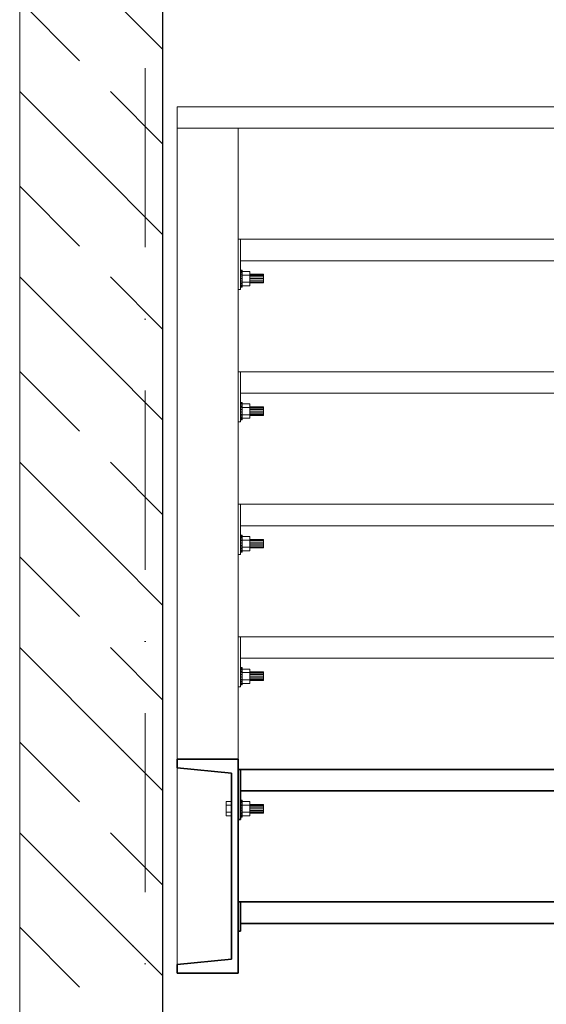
# Model space of a CAD drawing. Header units: millimetres. Extents: x -3176 to 162662, y -36434 to 57907.
# Tile 27 of 155: x 82179 to 82914, y -1283 to 92. Entities that reach past the tile are written whole.
import ezdxf

# ---------------------------------------------------------------- set-up
doc = ezdxf.new("R2010")
doc.units = ezdxf.units.MM
doc.linetypes.add('1-Sheet - 32170-CIV-6170-DW-2035-015-02 - PRZEKROJE A-A - B-B$0$A_Dash_Dot_2_5mm_Axis', pattern=[45, 25, -10, 0, -10])
doc.layers.get('0').update_dxf_attribs({"lineweight": 5})
for name, color, linetype, lineweight in [('!UG_kształtki', 10, 'Continuous', 30), ('!UG_Naw_N1', 112, 'Continuous', 30), ('!UG_Pomocnicza', 7, 'Continuous', 5), ('1-Sheet - 32170-CIV-6170-DW-2035-015-02 - PRZEKROJE A-A - B-B$0$A-GENM', 8, 'Continuous', 0), ('1-Sheet - 32170-CIV-6170-DW-2035-015-02 - PRZEKROJE A-A - B-B$0$A-WALL', 8, 'Continuous', 0), ('1-Sheet - 32170-CIV-6170-DW-2035-015-02 - PRZEKROJE A-A - B-B$0$A-WALL-PATT', 8, 'Continuous', 0), ('1-Sheet - 32170-CIV-6170-DW-2035-015-02 - PRZEKROJE A-A - B-B$0$Q-SPCQ', 8, 'Continuous', 0), ('1-Sheet - 32170-CIV-6170-DW-2035-015-02 - PRZEKROJE A-A - B-B$0$S-BEAM', 8, 'Continuous', 0), ('1-Sheet - 32170-CIV-6170-DW-2035-015-02 - PRZEKROJE A-A - B-B$0$S-GRID', 8, 'Continuous', 0)]:
    doc.layers.add(name, color=color, linetype=linetype, lineweight=lineweight)
doc.styles.get("Standard").update_dxf_attribs({"font": 'arial.ttf'})
doc.dimstyles.get("Standard").update_dxf_attribs({"dimtxt": 100, "dimasz": 100, "dimexe": 0.18, "dimexo": 2, "dimgap": 0.09, "dimtad": 1, "dimdec": 0, "dimzin": 0, "dimdsep": 46, "dimtxsty": 'Standard', "dimblk": 'OBLIQUE', "dimcen": 0, "dimdle": 0.5, "dimclrd": 256, "dimclrt": 256, "dimadec": 0, "dimazin": 0, "dimtfac": 1, "dimtdec": 0, "dimtofl": 0, "dimtmove": 1, "dimatfit": 3, "dimldrblk": 'OBLIQUE', "dimfxl": 1, "dimtfillclr": 256, "dimtolj": 1, "dimtzin": 0, "dimlwd": -1, "dimarcsym": 0})

# ---------------------------------------------------------------- blocks, each defined once
blk = doc.blocks.new('_OBLIQUE')
at = {"color": 0, "linetype": 'ByBlock'}
blk.add_line((-0.5, -0.5), (0.5, 0.5), dxfattribs=at)
blk = doc.blocks.new('*D35')
at = {"layer": '!UG_Pomocnicza', "color": 0, "lineweight": -2, "transparency": 16777216}
for p, q in [((82378.6, 4248.9), (82378.6, 4247.1)), ((83523.6, -245.7), (83523.6, 4247.1))]:
    blk.add_line(p, q, dxfattribs=at)
at = {"layer": '!UG_Pomocnicza', "transparency": 16777216}
blk.add_line((82378.1, 4246.9), (83524.1, 4246.9), dxfattribs=at)
at = {"layer": 'Defpoints', "color": 0, "transparency": 16777216}
for p in [(82378.6, 4246.9), (83523.6, 4246.9), (83523.6, -247.7)]:
    blk.add_point(p, dxfattribs=at)
at = {"layer": '!UG_Pomocnicza', "transparency": 16777216, "xscale": 100, "yscale": 100, "zscale": 100, "rotation": 180}
blk.add_blockref('_OBLIQUE', (82378.6, 4246.9), dxfattribs=at)
at = {"layer": '!UG_Pomocnicza', "transparency": 16777216, "xscale": 100, "yscale": 100, "zscale": 100}
blk.add_blockref('_OBLIQUE', (83523.6, 4246.9), dxfattribs=at)
at = {"layer": '!UG_Pomocnicza', "transparency": 16777216, "insert": (82951.1, 4298.1), "char_height": 100, "attachment_point": 5}
blk.add_mtext('\\A1;1145', dxfattribs=at)
blk = doc.blocks.new('1-Sheet - 32170-CIV-6170-DW-2035-015-02 - PRZEKROJE A-A - B-B')
at = {"layer": '1-Sheet - 32170-CIV-6170-DW-2035-015-02 - PRZEKROJE A-A - B-B$0$A-WALL-PATT', "lineweight": 9}
h = blk.add_hatch(dxfattribs=at)
h.set_pattern_fill('FP_19', color=256, angle=135, style=0, pattern_type=2)
h.set_pattern_definition([(315, (17476.58, 400), (12.93157, 12.93157), [12.192, -6.096]), (315, (17489.787, 400), (12.93157, 12.93157), [20.32, 0, 0, 0])])
h.paths.add_polyline_path([(8218.28, -210), (8237.86, -210), (8237.86, 275), (8217.86, 275), (8217.86, -210)])
at = {"layer": '1-Sheet - 32170-CIV-6170-DW-2035-015-02 - PRZEKROJE A-A - B-B$0$A-GENM'}
for p, q in [((8248.71, -26.48), (8248.71, -26.27)), ((8248.71, -26.48), (8248.71, -26.27)), ((8248.71, -26.48), (8248.71, -26.27)), ((8248.71, -27.67), (8248.71, -27.47)), ((8248.71, -27.67), (8248.71, -27.47)), ((8248.71, -27.67), (8248.71, -27.47)), ((8248.71, -44.98), (8248.71, -44.77)), ((8248.71, -44.98), (8248.71, -44.77)), ((8248.71, -44.98), (8248.71, -44.77)), ((8248.71, -46.17), (8248.71, -45.97)), ((8248.71, -46.17), (8248.71, -45.97)), ((8248.71, -46.17), (8248.71, -45.97)), ((8248.71, -63.48), (8248.71, -63.27)), ((8248.71, -63.48), (8248.71, -63.27)), ((8248.71, -63.48), (8248.71, -63.27)), ((8248.71, -64.67), (8248.71, -64.47)), ((8248.71, -64.67), (8248.71, -64.47)), ((8248.71, -64.67), (8248.71, -64.47)), ((8248.71, -81.98), (8248.71, -81.77)), ((8248.71, -81.98), (8248.71, -81.77)), ((8248.71, -81.98), (8248.71, -81.77)), ((8248.71, -83.17), (8248.71, -82.97)), ((8248.71, -83.17), (8248.71, -82.97)), ((8248.71, -83.17), (8248.71, -82.97)), ((8248.71, -100.48), (8248.71, -100.27)), ((8248.71, -100.48), (8248.71, -100.27)), ((8248.71, -100.48), (8248.71, -100.27)), ((8248.71, -101.67), (8248.71, -101.47)), ((8248.71, -101.67), (8248.71, -101.47)), ((8248.71, -101.67), (8248.71, -101.47))]:
    blk.add_line(p, q, dxfattribs=at)
at = {"layer": '1-Sheet - 32170-CIV-6170-DW-2035-015-02 - PRZEKROJE A-A - B-B$0$A-WALL'}
blk.add_line((8217.86, -210), (8217.86, 631), dxfattribs=at)
at = {"layer": '1-Sheet - 32170-CIV-6170-DW-2035-015-02 - PRZEKROJE A-A - B-B$0$A-WALL', "lineweight": 25}
blk.add_line((8237.86, -203.76), (8237.86, 545.23), dxfattribs=at)
at = {"layer": '1-Sheet - 32170-CIV-6170-DW-2035-015-02 - PRZEKROJE A-A - B-B$0$Q-SPCQ'}
for p, q in [((8248.91, -25.77), (8248.66, -25.77)), ((8248.91, -25.77), (8248.66, -25.77)), ((8248.91, -25.8), (8248.66, -25.8)), ((8248.91, -25.8), (8248.66, -25.8)), ((8248.91, -25.8), (8248.66, -25.8)), ((8248.91, -25.8), (8248.66, -25.8)), ((8248.91, -25.86), (8248.66, -25.86)), ((8248.91, -25.86), (8248.66, -25.86)), ((8248.91, -25.86), (8248.66, -25.86)), ((8248.91, -25.86), (8248.66, -25.86)), ((8248.91, -25.97), (8248.66, -25.97)), ((8248.91, -25.97), (8248.66, -25.97)), ((8248.91, -25.97), (8248.66, -25.97)), ((8248.91, -25.97), (8248.66, -25.97)), ((8248.91, -25.8), (8248.91, -25.77)), ((8248.91, -25.77), (8248.91, -25.8)), ((8248.91, -25.8), (8248.91, -25.77)), ((8248.91, -25.77), (8248.91, -25.8)), ((8248.91, -25.86), (8248.91, -25.8)), ((8248.91, -25.8), (8248.91, -25.86)), ((8248.91, -25.86), (8248.91, -25.8)), ((8248.91, -25.8), (8248.91, -25.86)), ((8248.91, -25.97), (8248.91, -25.86)), ((8248.91, -25.86), (8248.91, -25.97)), ((8248.91, -25.97), (8248.91, -25.86)), ((8248.91, -25.86), (8248.91, -25.97)), ((8248.91, -26.12), (8248.91, -25.97)), ((8248.91, -25.97), (8249.99, -25.97)), ((8248.91, -25.97), (8248.91, -26.47)), ((8249.99, -26.47), (8249.99, -25.97)), ((8248.91, -26.12), (8248.66, -26.12)), ((8248.91, -26.12), (8248.66, -26.12)), ((8248.91, -26.12), (8248.66, -26.12)), ((8248.91, -26.12), (8248.66, -26.12)), ((8248.91, -26.31), (8248.66, -26.31)), ((8248.91, -26.31), (8248.66, -26.31)), ((8248.91, -26.31), (8248.66, -26.31)), ((8248.91, -26.31), (8248.66, -26.31)), ((8248.91, -26.51), (8248.66, -26.51)), ((8248.91, -26.74), (8248.66, -26.74)), ((8248.66, -26.97), (8248.91, -26.97)), ((8248.91, -27.21), (8248.66, -27.21)), ((8248.91, -27.43), (8248.66, -27.43)), ((8248.91, -26.31), (8248.91, -26.12)), ((8248.91, -26.51), (8248.91, -26.31)), ((8248.91, -26.47), (8249.99, -26.47)), ((8248.91, -26.74), (8248.91, -26.51)), ((8248.91, -26.97), (8248.91, -26.74)), ((8248.91, -27.21), (8248.91, -26.97)), ((8248.91, -27.43), (8248.91, -27.21)), ((8248.91, -27.64), (8248.91, -27.43)), ((8248.91, -27.47), (8249.99, -27.47)), ((8248.91, -27.47), (8248.91, -27.97)), ((8251.91, -26.37), (8249.99, -26.37)), ((8251.91, -26.42), (8249.99, -26.42)), ((8249.99, -27.47), (8249.99, -26.47)), ((8251.91, -26.55), (8249.99, -26.55)), ((8251.91, -26.74), (8249.99, -26.74)), ((8249.99, -26.97), (8251.91, -26.97)), ((8251.91, -27.2), (8249.99, -27.2)), ((8251.91, -27.4), (8249.99, -27.4)), ((8249.99, -27.97), (8249.99, -27.47)), ((8251.91, -26.42), (8251.91, -26.37)), ((8251.91, -26.55), (8251.91, -26.42)), ((8251.91, -26.74), (8251.91, -26.55)), ((8251.91, -26.97), (8251.91, -26.74)), ((8251.91, -27.2), (8251.91, -26.97)), ((8251.91, -27.4), (8251.91, -27.2)), ((8251.91, -27.53), (8251.91, -27.4)), ((8248.91, -27.64), (8248.66, -27.64)), ((8248.91, -27.64), (8248.66, -27.64)), ((8248.91, -27.64), (8248.66, -27.64)), ((8248.91, -27.64), (8248.66, -27.64)), ((8248.91, -27.82), (8248.66, -27.82)), ((8248.91, -27.82), (8248.66, -27.82)), ((8248.91, -27.82), (8248.66, -27.82)), ((8248.91, -27.82), (8248.66, -27.82)), ((8248.91, -27.97), (8248.66, -27.97)), ((8248.91, -27.97), (8248.66, -27.97)), ((8248.91, -27.97), (8248.66, -27.97)), ((8248.91, -27.97), (8248.66, -27.97)), ((8248.91, -28.08), (8248.66, -28.08)), ((8248.91, -28.08), (8248.66, -28.08)), ((8248.91, -28.08), (8248.66, -28.08)), ((8248.91, -28.08), (8248.66, -28.08)), ((8248.91, -28.15), (8248.66, -28.15)), ((8248.91, -28.15), (8248.66, -28.15)), ((8248.91, -28.15), (8248.66, -28.15)), ((8248.91, -28.15), (8248.66, -28.15)), ((8248.91, -28.17), (8248.66, -28.17)), ((8248.91, -28.17), (8248.66, -28.17)), ((8248.91, -27.82), (8248.91, -27.64)), ((8248.91, -27.97), (8248.91, -27.82)), ((8248.91, -27.97), (8248.91, -28.08)), ((8248.91, -28.08), (8248.91, -27.97)), ((8248.91, -27.97), (8249.99, -27.97)), ((8248.91, -27.97), (8248.91, -28.08)), ((8248.91, -28.08), (8248.91, -27.97)), ((8248.91, -28.08), (8248.91, -28.15)), ((8248.91, -28.15), (8248.91, -28.08)), ((8248.91, -28.08), (8248.91, -28.15)), ((8248.91, -28.15), (8248.91, -28.08)), ((8248.91, -28.15), (8248.91, -28.17)), ((8248.91, -28.17), (8248.91, -28.15)), ((8248.91, -28.15), (8248.91, -28.17)), ((8248.91, -28.17), (8248.91, -28.15)), ((8251.91, -27.53), (8249.99, -27.53)), ((8251.91, -27.57), (8249.99, -27.57)), ((8251.91, -27.57), (8251.91, -27.53)), ((8248.91, -44.27), (8248.66, -44.27)), ((8248.91, -44.27), (8248.66, -44.27)), ((8248.91, -44.3), (8248.66, -44.3)), ((8248.91, -44.3), (8248.66, -44.3)), ((8248.91, -44.3), (8248.66, -44.3)), ((8248.91, -44.3), (8248.66, -44.3)), ((8248.91, -44.36), (8248.66, -44.36)), ((8248.91, -44.36), (8248.66, -44.36)), ((8248.91, -44.36), (8248.66, -44.36)), ((8248.91, -44.36), (8248.66, -44.36)), ((8248.91, -44.47), (8248.66, -44.47)), ((8248.91, -44.47), (8248.66, -44.47)), ((8248.91, -44.47), (8248.66, -44.47)), ((8248.91, -44.47), (8248.66, -44.47)), ((8248.91, -44.62), (8248.66, -44.62)), ((8248.91, -44.62), (8248.66, -44.62)), ((8248.91, -44.62), (8248.66, -44.62)), ((8248.91, -44.62), (8248.66, -44.62)), ((8248.91, -44.81), (8248.66, -44.81)), ((8248.91, -44.81), (8248.66, -44.81)), ((8248.91, -44.81), (8248.66, -44.81)), ((8248.91, -44.81), (8248.66, -44.81)), ((8248.91, -45.01), (8248.66, -45.01)), ((8248.91, -45.24), (8248.66, -45.24)), ((8248.91, -44.3), (8248.91, -44.27)), ((8248.91, -44.27), (8248.91, -44.3)), ((8248.91, -44.3), (8248.91, -44.27)), ((8248.91, -44.27), (8248.91, -44.3)), ((8248.91, -44.36), (8248.91, -44.3)), ((8248.91, -44.3), (8248.91, -44.36)), ((8248.91, -44.36), (8248.91, -44.3)), ((8248.91, -44.3), (8248.91, -44.36)), ((8248.91, -44.47), (8248.91, -44.36)), ((8248.91, -44.36), (8248.91, -44.47)), ((8248.91, -44.47), (8248.91, -44.36)), ((8248.91, -44.36), (8248.91, -44.47)), ((8248.91, -44.62), (8248.91, -44.47)), ((8248.91, -44.47), (8249.99, -44.47)), ((8248.91, -44.47), (8248.91, -44.97)), ((8248.91, -44.81), (8248.91, -44.62)), ((8248.91, -45.01), (8248.91, -44.81)), ((8248.91, -44.97), (8249.99, -44.97)), ((8248.91, -45.24), (8248.91, -45.01)), ((8248.91, -45.47), (8248.91, -45.24)), ((8249.99, -44.97), (8249.99, -44.47)), ((8251.91, -44.87), (8249.99, -44.87)), ((8251.91, -44.92), (8249.99, -44.92)), ((8249.99, -45.97), (8249.99, -44.97)), ((8251.91, -45.05), (8249.99, -45.05)), ((8251.91, -45.24), (8249.99, -45.24)), ((8251.91, -44.92), (8251.91, -44.87)), ((8251.91, -45.05), (8251.91, -44.92)), ((8251.91, -45.24), (8251.91, -45.05)), ((8251.91, -45.47), (8251.91, -45.24)), ((8248.66, -45.47), (8248.91, -45.47)), ((8248.91, -45.71), (8248.66, -45.71)), ((8248.91, -45.93), (8248.66, -45.93)), ((8248.91, -46.14), (8248.66, -46.14)), ((8248.91, -46.14), (8248.66, -46.14)), ((8248.91, -46.14), (8248.66, -46.14)), ((8248.91, -46.14), (8248.66, -46.14)), ((8248.91, -46.32), (8248.66, -46.32)), ((8248.91, -46.32), (8248.66, -46.32)), ((8248.91, -46.32), (8248.66, -46.32)), ((8248.91, -46.32), (8248.66, -46.32)), ((8248.91, -46.47), (8248.66, -46.47)), ((8248.91, -46.47), (8248.66, -46.47)), ((8248.91, -46.47), (8248.66, -46.47)), ((8248.91, -46.47), (8248.66, -46.47)), ((8248.91, -46.58), (8248.66, -46.58)), ((8248.91, -46.58), (8248.66, -46.58)), ((8248.91, -46.58), (8248.66, -46.58)), ((8248.91, -46.58), (8248.66, -46.58)), ((8248.91, -46.65), (8248.66, -46.65)), ((8248.91, -46.65), (8248.66, -46.65)), ((8248.91, -46.65), (8248.66, -46.65)), ((8248.91, -46.65), (8248.66, -46.65)), ((8248.91, -46.67), (8248.66, -46.67)), ((8248.91, -46.67), (8248.66, -46.67)), ((8248.91, -45.71), (8248.91, -45.47)), ((8248.91, -45.93), (8248.91, -45.71)), ((8248.91, -46.14), (8248.91, -45.93)), ((8248.91, -45.97), (8249.99, -45.97)), ((8248.91, -45.97), (8248.91, -46.47)), ((8248.91, -46.32), (8248.91, -46.14)), ((8248.91, -46.47), (8248.91, -46.32)), ((8248.91, -46.47), (8248.91, -46.58)), ((8248.91, -46.58), (8248.91, -46.47)), ((8248.91, -46.47), (8249.99, -46.47)), ((8248.91, -46.47), (8248.91, -46.58)), ((8248.91, -46.58), (8248.91, -46.47)), ((8248.91, -46.58), (8248.91, -46.65)), ((8248.91, -46.65), (8248.91, -46.58)), ((8248.91, -46.58), (8248.91, -46.65)), ((8248.91, -46.65), (8248.91, -46.58)), ((8248.91, -46.65), (8248.91, -46.67)), ((8248.91, -46.67), (8248.91, -46.65)), ((8248.91, -46.65), (8248.91, -46.67)), ((8248.91, -46.67), (8248.91, -46.65)), ((8249.99, -45.47), (8251.91, -45.47)), ((8251.91, -45.7), (8249.99, -45.7)), ((8251.91, -45.9), (8249.99, -45.9)), ((8249.99, -46.47), (8249.99, -45.97)), ((8251.91, -46.03), (8249.99, -46.03)), ((8251.91, -46.07), (8249.99, -46.07)), ((8251.91, -45.7), (8251.91, -45.47)), ((8251.91, -45.9), (8251.91, -45.7)), ((8251.91, -46.03), (8251.91, -45.9)), ((8251.91, -46.07), (8251.91, -46.03)), ((8248.91, -62.77), (8248.66, -62.77)), ((8248.91, -62.77), (8248.66, -62.77)), ((8248.91, -62.8), (8248.66, -62.8)), ((8248.91, -62.8), (8248.66, -62.8)), ((8248.91, -62.8), (8248.66, -62.8)), ((8248.91, -62.8), (8248.66, -62.8)), ((8248.91, -62.86), (8248.66, -62.86)), ((8248.91, -62.86), (8248.66, -62.86)), ((8248.91, -62.86), (8248.66, -62.86)), ((8248.91, -62.86), (8248.66, -62.86)), ((8248.91, -62.97), (8248.66, -62.97)), ((8248.91, -62.97), (8248.66, -62.97)), ((8248.91, -62.97), (8248.66, -62.97)), ((8248.91, -62.97), (8248.66, -62.97)), ((8248.91, -63.12), (8248.66, -63.12)), ((8248.91, -63.12), (8248.66, -63.12)), ((8248.91, -63.12), (8248.66, -63.12)), ((8248.91, -63.12), (8248.66, -63.12)), ((8248.91, -62.8), (8248.91, -62.77)), ((8248.91, -62.77), (8248.91, -62.8)), ((8248.91, -62.8), (8248.91, -62.77)), ((8248.91, -62.77), (8248.91, -62.8)), ((8248.91, -62.86), (8248.91, -62.8)), ((8248.91, -62.8), (8248.91, -62.86)), ((8248.91, -62.86), (8248.91, -62.8)), ((8248.91, -62.8), (8248.91, -62.86)), ((8248.91, -62.97), (8248.91, -62.86)), ((8248.91, -62.86), (8248.91, -62.97)), ((8248.91, -62.97), (8248.91, -62.86)), ((8248.91, -62.86), (8248.91, -62.97)), ((8248.91, -63.12), (8248.91, -62.97)), ((8248.91, -62.97), (8249.99, -62.97)), ((8248.91, -62.97), (8248.91, -63.47)), ((8248.91, -63.31), (8248.91, -63.12)), ((8249.99, -63.47), (8249.99, -62.97)), ((8248.91, -63.31), (8248.66, -63.31)), ((8248.91, -63.31), (8248.66, -63.31)), ((8248.91, -63.31), (8248.66, -63.31)), ((8248.91, -63.31), (8248.66, -63.31)), ((8248.91, -63.51), (8248.66, -63.51)), ((8248.91, -63.74), (8248.66, -63.74)), ((8248.66, -63.97), (8248.91, -63.97)), ((8248.91, -64.21), (8248.66, -64.21)), ((8248.91, -64.43), (8248.66, -64.43)), ((8248.91, -63.51), (8248.91, -63.31)), ((8248.91, -63.47), (8249.99, -63.47)), ((8248.91, -63.74), (8248.91, -63.51)), ((8248.91, -63.97), (8248.91, -63.74)), ((8248.91, -64.21), (8248.91, -63.97)), ((8248.91, -64.43), (8248.91, -64.21)), ((8248.91, -64.64), (8248.91, -64.43)), ((8248.91, -64.47), (8249.99, -64.47)), ((8248.91, -64.47), (8248.91, -64.97)), ((8251.91, -63.37), (8249.99, -63.37)), ((8251.91, -63.42), (8249.99, -63.42)), ((8249.99, -64.47), (8249.99, -63.47)), ((8251.91, -63.55), (8249.99, -63.55)), ((8251.91, -63.74), (8249.99, -63.74)), ((8249.99, -63.97), (8251.91, -63.97)), ((8251.91, -64.2), (8249.99, -64.2)), ((8251.91, -64.4), (8249.99, -64.4)), ((8249.99, -64.97), (8249.99, -64.47)), ((8251.91, -64.53), (8249.99, -64.53)), ((8251.91, -64.57), (8249.99, -64.57)), ((8251.91, -63.42), (8251.91, -63.37)), ((8251.91, -63.55), (8251.91, -63.42)), ((8251.91, -63.74), (8251.91, -63.55)), ((8251.91, -63.97), (8251.91, -63.74)), ((8251.91, -64.2), (8251.91, -63.97)), ((8251.91, -64.4), (8251.91, -64.2)), ((8251.91, -64.53), (8251.91, -64.4)), ((8251.91, -64.57), (8251.91, -64.53)), ((8248.91, -64.64), (8248.66, -64.64)), ((8248.91, -64.64), (8248.66, -64.64)), ((8248.91, -64.64), (8248.66, -64.64)), ((8248.91, -64.64), (8248.66, -64.64)), ((8248.91, -64.82), (8248.66, -64.82)), ((8248.91, -64.82), (8248.66, -64.82)), ((8248.91, -64.82), (8248.66, -64.82)), ((8248.91, -64.82), (8248.66, -64.82)), ((8248.91, -64.97), (8248.66, -64.97)), ((8248.91, -64.97), (8248.66, -64.97)), ((8248.91, -64.97), (8248.66, -64.97)), ((8248.91, -64.97), (8248.66, -64.97)), ((8248.91, -65.08), (8248.66, -65.08)), ((8248.91, -65.08), (8248.66, -65.08)), ((8248.91, -65.08), (8248.66, -65.08)), ((8248.91, -65.08), (8248.66, -65.08)), ((8248.91, -65.15), (8248.66, -65.15)), ((8248.91, -65.15), (8248.66, -65.15)), ((8248.91, -65.15), (8248.66, -65.15)), ((8248.91, -65.15), (8248.66, -65.15)), ((8248.91, -65.17), (8248.66, -65.17)), ((8248.91, -65.17), (8248.66, -65.17)), ((8248.91, -64.82), (8248.91, -64.64)), ((8248.91, -64.97), (8248.91, -64.82)), ((8248.91, -64.97), (8248.91, -65.08)), ((8248.91, -65.08), (8248.91, -64.97)), ((8248.91, -64.97), (8249.99, -64.97)), ((8248.91, -64.97), (8248.91, -65.08)), ((8248.91, -65.08), (8248.91, -64.97)), ((8248.91, -65.08), (8248.91, -65.15)), ((8248.91, -65.15), (8248.91, -65.08)), ((8248.91, -65.08), (8248.91, -65.15)), ((8248.91, -65.15), (8248.91, -65.08)), ((8248.91, -65.15), (8248.91, -65.17)), ((8248.91, -65.17), (8248.91, -65.15)), ((8248.91, -65.15), (8248.91, -65.17)), ((8248.91, -65.17), (8248.91, -65.15)), ((8248.91, -81.27), (8248.66, -81.27)), ((8248.91, -81.27), (8248.66, -81.27)), ((8248.91, -81.3), (8248.66, -81.3)), ((8248.91, -81.3), (8248.66, -81.3)), ((8248.91, -81.3), (8248.66, -81.3)), ((8248.91, -81.3), (8248.66, -81.3)), ((8248.91, -81.36), (8248.66, -81.36)), ((8248.91, -81.36), (8248.66, -81.36)), ((8248.91, -81.36), (8248.66, -81.36)), ((8248.91, -81.36), (8248.66, -81.36)), ((8248.91, -81.47), (8248.66, -81.47)), ((8248.91, -81.47), (8248.66, -81.47)), ((8248.91, -81.47), (8248.66, -81.47)), ((8248.91, -81.47), (8248.66, -81.47)), ((8248.91, -81.62), (8248.66, -81.62)), ((8248.91, -81.62), (8248.66, -81.62)), ((8248.91, -81.62), (8248.66, -81.62)), ((8248.91, -81.62), (8248.66, -81.62)), ((8248.91, -81.81), (8248.66, -81.81)), ((8248.91, -81.81), (8248.66, -81.81)), ((8248.91, -81.81), (8248.66, -81.81)), ((8248.91, -81.81), (8248.66, -81.81)), ((8248.91, -82.01), (8248.66, -82.01)), ((8248.91, -82.24), (8248.66, -82.24)), ((8248.91, -81.3), (8248.91, -81.27)), ((8248.91, -81.27), (8248.91, -81.3)), ((8248.91, -81.3), (8248.91, -81.27)), ((8248.91, -81.27), (8248.91, -81.3)), ((8248.91, -81.36), (8248.91, -81.3)), ((8248.91, -81.3), (8248.91, -81.36)), ((8248.91, -81.36), (8248.91, -81.3)), ((8248.91, -81.3), (8248.91, -81.36)), ((8248.91, -81.47), (8248.91, -81.36)), ((8248.91, -81.36), (8248.91, -81.47)), ((8248.91, -81.47), (8248.91, -81.36)), ((8248.91, -81.36), (8248.91, -81.47)), ((8248.91, -81.62), (8248.91, -81.47)), ((8248.91, -81.47), (8249.99, -81.47)), ((8248.91, -81.47), (8248.91, -81.97)), ((8248.91, -81.81), (8248.91, -81.62)), ((8248.91, -82.01), (8248.91, -81.81)), ((8248.91, -81.97), (8249.99, -81.97)), ((8248.91, -82.24), (8248.91, -82.01)), ((8248.91, -82.47), (8248.91, -82.24)), ((8249.99, -81.97), (8249.99, -81.47)), ((8251.91, -81.87), (8249.99, -81.87)), ((8251.91, -81.92), (8249.99, -81.92)), ((8249.99, -82.97), (8249.99, -81.97)), ((8251.91, -82.05), (8249.99, -82.05)), ((8251.91, -82.24), (8249.99, -82.24)), ((8251.91, -81.92), (8251.91, -81.87)), ((8251.91, -82.05), (8251.91, -81.92)), ((8251.91, -82.24), (8251.91, -82.05)), ((8251.91, -82.47), (8251.91, -82.24)), ((8248.66, -82.47), (8248.91, -82.47)), ((8248.91, -82.71), (8248.66, -82.71)), ((8248.91, -82.93), (8248.66, -82.93)), ((8248.91, -83.14), (8248.66, -83.14)), ((8248.91, -83.14), (8248.66, -83.14)), ((8248.91, -83.14), (8248.66, -83.14)), ((8248.91, -83.14), (8248.66, -83.14)), ((8248.91, -83.32), (8248.66, -83.32)), ((8248.91, -83.32), (8248.66, -83.32)), ((8248.91, -83.32), (8248.66, -83.32)), ((8248.91, -83.32), (8248.66, -83.32)), ((8248.91, -83.47), (8248.66, -83.47)), ((8248.91, -83.47), (8248.66, -83.47)), ((8248.91, -83.47), (8248.66, -83.47)), ((8248.91, -83.47), (8248.66, -83.47)), ((8248.91, -83.58), (8248.66, -83.58)), ((8248.91, -83.58), (8248.66, -83.58)), ((8248.91, -83.58), (8248.66, -83.58)), ((8248.91, -83.58), (8248.66, -83.58)), ((8248.91, -83.65), (8248.66, -83.65)), ((8248.91, -83.65), (8248.66, -83.65)), ((8248.91, -83.65), (8248.66, -83.65)), ((8248.91, -83.65), (8248.66, -83.65)), ((8248.91, -83.67), (8248.66, -83.67)), ((8248.91, -83.67), (8248.66, -83.67)), ((8248.91, -82.71), (8248.91, -82.47)), ((8248.91, -82.93), (8248.91, -82.71)), ((8248.91, -83.14), (8248.91, -82.93)), ((8248.91, -82.97), (8249.99, -82.97)), ((8248.91, -82.97), (8248.91, -83.47)), ((8248.91, -83.32), (8248.91, -83.14)), ((8248.91, -83.47), (8248.91, -83.32)), ((8248.91, -83.47), (8248.91, -83.58)), ((8248.91, -83.58), (8248.91, -83.47)), ((8248.91, -83.47), (8249.99, -83.47)), ((8248.91, -83.47), (8248.91, -83.58)), ((8248.91, -83.58), (8248.91, -83.47)), ((8248.91, -83.58), (8248.91, -83.65)), ((8248.91, -83.65), (8248.91, -83.58)), ((8248.91, -83.58), (8248.91, -83.65)), ((8248.91, -83.65), (8248.91, -83.58)), ((8248.91, -83.65), (8248.91, -83.67)), ((8248.91, -83.67), (8248.91, -83.65)), ((8248.91, -83.65), (8248.91, -83.67)), ((8248.91, -83.67), (8248.91, -83.65)), ((8249.99, -82.47), (8251.91, -82.47)), ((8251.91, -82.7), (8249.99, -82.7)), ((8251.91, -82.9), (8249.99, -82.9)), ((8249.99, -83.47), (8249.99, -82.97)), ((8251.91, -83.03), (8249.99, -83.03)), ((8251.91, -83.07), (8249.99, -83.07)), ((8251.91, -82.7), (8251.91, -82.47)), ((8251.91, -82.9), (8251.91, -82.7)), ((8251.91, -83.03), (8251.91, -82.9)), ((8251.91, -83.07), (8251.91, -83.03)), ((8246.66, -99.97), (8247.41, -99.97)), ((8246.66, -99.97), (8246.66, -100.47)), ((8248.91, -99.77), (8248.66, -99.77)), ((8248.91, -99.77), (8248.66, -99.77)), ((8248.91, -99.8), (8248.66, -99.8)), ((8248.91, -99.8), (8248.66, -99.8)), ((8248.91, -99.8), (8248.66, -99.8)), ((8248.91, -99.8), (8248.66, -99.8)), ((8248.91, -99.86), (8248.66, -99.86)), ((8248.91, -99.86), (8248.66, -99.86)), ((8248.91, -99.86), (8248.66, -99.86)), ((8248.91, -99.86), (8248.66, -99.86)), ((8248.91, -99.97), (8248.66, -99.97)), ((8248.91, -99.97), (8248.66, -99.97)), ((8248.91, -99.97), (8248.66, -99.97)), ((8248.91, -99.97), (8248.66, -99.97)), ((8248.91, -100.12), (8248.66, -100.12)), ((8248.91, -100.12), (8248.66, -100.12)), ((8248.91, -100.12), (8248.66, -100.12)), ((8248.91, -100.12), (8248.66, -100.12)), ((8248.91, -100.31), (8248.66, -100.31)), ((8248.91, -100.31), (8248.66, -100.31)), ((8248.91, -100.31), (8248.66, -100.31)), ((8248.91, -100.31), (8248.66, -100.31)), ((8248.91, -99.8), (8248.91, -99.77)), ((8248.91, -99.77), (8248.91, -99.8)), ((8248.91, -99.8), (8248.91, -99.77)), ((8248.91, -99.77), (8248.91, -99.8)), ((8248.91, -99.86), (8248.91, -99.8)), ((8248.91, -99.8), (8248.91, -99.86)), ((8248.91, -99.86), (8248.91, -99.8)), ((8248.91, -99.8), (8248.91, -99.86)), ((8248.91, -99.97), (8248.91, -99.86)), ((8248.91, -99.86), (8248.91, -99.97)), ((8248.91, -99.97), (8248.91, -99.86)), ((8248.91, -99.86), (8248.91, -99.97)), ((8248.91, -100.12), (8248.91, -99.97)), ((8248.91, -99.97), (8249.99, -99.97)), ((8248.91, -99.97), (8248.91, -100.47)), ((8248.91, -100.31), (8248.91, -100.12)), ((8248.91, -100.51), (8248.91, -100.31)), ((8249.99, -100.47), (8249.99, -99.97)), ((8246.66, -100.47), (8247.41, -100.47)), ((8246.66, -100.47), (8246.66, -101.47)), ((8246.66, -101.47), (8247.41, -101.47)), ((8246.66, -101.47), (8246.66, -101.97)), ((8248.91, -100.51), (8248.66, -100.51)), ((8248.91, -100.74), (8248.66, -100.74)), ((8248.66, -100.97), (8248.91, -100.97)), ((8248.91, -101.21), (8248.66, -101.21)), ((8248.91, -101.43), (8248.66, -101.43)), ((8248.91, -101.64), (8248.66, -101.64)), ((8248.91, -101.64), (8248.66, -101.64)), ((8248.91, -101.64), (8248.66, -101.64)), ((8248.91, -101.64), (8248.66, -101.64)), ((8248.91, -100.47), (8249.99, -100.47)), ((8248.91, -100.74), (8248.91, -100.51)), ((8248.91, -100.97), (8248.91, -100.74)), ((8248.91, -101.21), (8248.91, -100.97)), ((8248.91, -101.43), (8248.91, -101.21)), ((8248.91, -101.64), (8248.91, -101.43)), ((8248.91, -101.47), (8249.99, -101.47)), ((8248.91, -101.47), (8248.91, -101.97)), ((8248.91, -101.82), (8248.91, -101.64)), ((8251.91, -100.37), (8249.99, -100.37)), ((8251.91, -100.42), (8249.99, -100.42)), ((8249.99, -101.47), (8249.99, -100.47)), ((8251.91, -100.55), (8249.99, -100.55)), ((8251.91, -100.74), (8249.99, -100.74)), ((8249.99, -100.97), (8251.91, -100.97)), ((8251.91, -101.2), (8249.99, -101.2)), ((8251.91, -101.4), (8249.99, -101.4)), ((8249.99, -101.97), (8249.99, -101.47)), ((8251.91, -101.53), (8249.99, -101.53)), ((8251.91, -101.57), (8249.99, -101.57)), ((8251.91, -100.42), (8251.91, -100.37)), ((8251.91, -100.55), (8251.91, -100.42)), ((8251.91, -100.74), (8251.91, -100.55)), ((8251.91, -100.97), (8251.91, -100.74)), ((8251.91, -101.2), (8251.91, -100.97)), ((8251.91, -101.4), (8251.91, -101.2)), ((8251.91, -101.53), (8251.91, -101.4)), ((8251.91, -101.57), (8251.91, -101.53)), ((8246.66, -101.97), (8247.41, -101.97)), ((8248.91, -101.82), (8248.66, -101.82)), ((8248.91, -101.82), (8248.66, -101.82)), ((8248.91, -101.82), (8248.66, -101.82)), ((8248.91, -101.82), (8248.66, -101.82)), ((8248.91, -101.97), (8248.66, -101.97)), ((8248.91, -101.97), (8248.66, -101.97)), ((8248.91, -101.97), (8248.66, -101.97)), ((8248.91, -101.97), (8248.66, -101.97)), ((8248.91, -102.08), (8248.66, -102.08)), ((8248.91, -102.08), (8248.66, -102.08)), ((8248.91, -102.08), (8248.66, -102.08)), ((8248.91, -102.08), (8248.66, -102.08)), ((8248.91, -102.15), (8248.66, -102.15)), ((8248.91, -102.15), (8248.66, -102.15)), ((8248.91, -102.15), (8248.66, -102.15)), ((8248.91, -102.15), (8248.66, -102.15)), ((8248.91, -102.17), (8248.66, -102.17)), ((8248.91, -102.17), (8248.66, -102.17)), ((8248.91, -101.97), (8248.91, -101.82)), ((8248.91, -101.97), (8248.91, -102.08)), ((8248.91, -102.08), (8248.91, -101.97)), ((8248.91, -101.97), (8249.99, -101.97)), ((8248.91, -101.97), (8248.91, -102.08)), ((8248.91, -102.08), (8248.91, -101.97)), ((8248.91, -102.08), (8248.91, -102.15)), ((8248.91, -102.15), (8248.91, -102.08)), ((8248.91, -102.08), (8248.91, -102.15)), ((8248.91, -102.15), (8248.91, -102.08)), ((8248.91, -102.15), (8248.91, -102.17)), ((8248.91, -102.17), (8248.91, -102.15)), ((8248.91, -102.15), (8248.91, -102.17)), ((8248.91, -102.17), (8248.91, -102.15))]:
    blk.add_line(p, q, dxfattribs=at)
at = {"layer": '1-Sheet - 32170-CIV-6170-DW-2035-015-02 - PRZEKROJE A-A - B-B$0$S-BEAM'}
for p, q in [((8239.86, -2.97), (8337.36, -2.97)), ((8239.86, -2.97), (8239.86, -5.97)), ((8239.86, -94.06), (8239.86, -5.97)), ((8248.36, -5.97), (8239.86, -5.97)), ((8239.86, -5.97), (8248.36, -5.97)), ((8248.36, -94.06), (8248.36, -5.97)), ((8328.36, -5.97), (8248.36, -5.97)), ((8248.66, -21.47), (8248.36, -21.47)), ((8248.66, -21.47), (8328.06, -21.47)), ((8248.66, -24.47), (8248.66, -21.47)), ((8248.66, -21.47), (8248.66, -28.47)), ((8328.06, -24.47), (8248.66, -24.47)), ((8248.36, -28.47), (8248.66, -28.47)), ((8248.66, -39.97), (8248.36, -39.97)), ((8248.66, -39.97), (8328.06, -39.97)), ((8248.66, -42.97), (8248.66, -39.97)), ((8248.66, -39.97), (8248.66, -46.97)), ((8328.06, -42.97), (8248.66, -42.97)), ((8248.36, -46.97), (8248.66, -46.97)), ((8248.66, -58.47), (8248.36, -58.47)), ((8248.66, -58.47), (8328.06, -58.47)), ((8248.66, -61.47), (8248.66, -58.47)), ((8248.66, -58.47), (8248.66, -65.47)), ((8328.06, -61.47), (8248.66, -61.47)), ((8248.36, -65.47), (8248.66, -65.47)), ((8248.66, -76.97), (8248.36, -76.97)), ((8248.66, -76.97), (8328.06, -76.97)), ((8248.66, -79.97), (8248.66, -76.97)), ((8248.66, -76.97), (8248.66, -83.97)), ((8328.06, -79.97), (8248.66, -79.97)), ((8248.36, -83.97), (8248.66, -83.97)), ((8239.86, -122.72), (8239.86, -95.26))]:
    blk.add_line(p, q, dxfattribs=at)
at = {"layer": '1-Sheet - 32170-CIV-6170-DW-2035-015-02 - PRZEKROJE A-A - B-B$0$S-BEAM', "lineweight": 35}
for p, q in [((8248.36, -94.06), (8239.86, -94.06)), ((8239.86, -94.06), (8239.86, -95.26)), ((8248.36, -123.91), (8248.36, -94.06)), ((8239.86, -95.26), (8247.41, -96)), ((8247.41, -96), (8247.41, -121.97)), ((8248.66, -95.47), (8248.36, -95.47)), ((8248.36, -95.47), (8248.36, -102.47)), ((8328.06, -95.47), (8248.66, -95.47)), ((8248.66, -95.47), (8248.66, -98.47)), ((8248.66, -102.47), (8248.66, -95.47)), ((8248.66, -98.47), (8328.06, -98.47)), ((8248.36, -102.47), (8248.66, -102.47)), ((8248.66, -113.97), (8248.36, -113.97)), ((8248.36, -113.97), (8248.36, -118.05)), ((8328.06, -113.97), (8248.66, -113.97)), ((8248.66, -113.97), (8248.66, -116.97)), ((8248.66, -118.05), (8248.66, -113.97)), ((8248.36, -118.05), (8248.66, -118.05)), ((8248.66, -116.97), (8328.06, -116.97)), ((8247.41, -121.97), (8239.86, -122.72)), ((8239.86, -122.72), (8239.86, -123.91)), ((8239.86, -123.91), (8248.36, -123.91))]:
    blk.add_line(p, q, dxfattribs=at)
at = {"layer": '1-Sheet - 32170-CIV-6170-DW-2035-015-02 - PRZEKROJE A-A - B-B$0$S-GRID', "linetype": '1-Sheet - 32170-CIV-6170-DW-2035-015-02 - PRZEKROJE A-A - B-B$0$A_Dash_Dot_2_5mm_Axis'}
blk.add_line((8235.36, -292.66), (8235.36, 855), dxfattribs=at)

msp = doc.modelspace()

# ---------------------------------------------------------------- block references
at = {"layer": '!UG_kształtki', "xscale": 10, "yscale": 10, "zscale": 10}
msp.add_blockref('1-Sheet - 32170-CIV-6170-DW-2035-015-02 - PRZEKROJE A-A - B-B', (0, 0), dxfattribs=at)

# ---------------------------------------------------------------- texts
at = {"layer": '!UG_Naw_N1', "color": 0, "insert": (1827.34, -784.93), "char_height": 150, "width": 1572.7834, "attachment_point": 1}
msp.add_mtext('\\pi-450,l600,t600;C.L.^I= -1,0 m', dxfattribs=at)

# ---------------------------------------------------------------- dimensions: what is measured, and where the dimension line sits
at = {"layer": '!UG_Pomocnicza'}
dim = msp.add_linear_dim(base=(83523.57, 4246.92), p1=(82378.59, 4246.92), p2=(83523.57, -247.74), dimstyle='Standard', dxfattribs=at)
dim.commit()
dim.dimension.update_dxf_attribs({"geometry": '*D35', "text_midpoint": (82951.08, 4298.07)})

doc.saveas('drawing.dxf')
